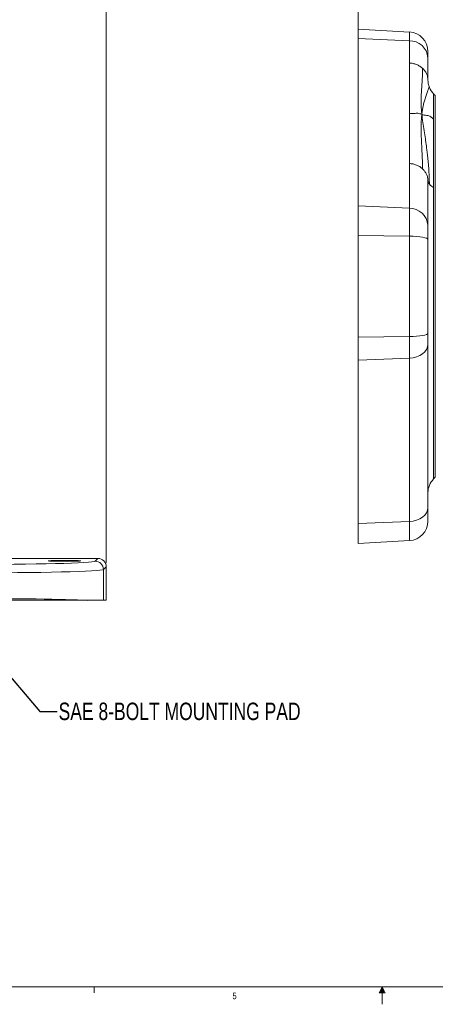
# Model space of a CAD drawing. Header units: inches. Extents: x 0.3 to 33.9, y 0.2 to 21.6.
# Tile 5 of 23: x 11.8 to 17.8, y 0.2 to 14.3. Entities that reach past the tile are written whole.
import ezdxf

# ---------------------------------------------------------------- set-up
doc = ezdxf.new("R2010")
doc.units = ezdxf.units.IN
doc.header["$MEASUREMENT"] = 0
doc.layers.add('SLD-0', color=7, linetype='Continuous', lineweight=15)
doc.styles.add('SLDTEXTSTYLE0', font='TXT', dxfattribs={"width": 0.75})
doc.dimstyles.new('SLDDIMSTYLE0', dxfattribs={"dimtxt": 0.25, "dimasz": 0.13, "dimexe": 0, "dimexo": 0.0625, "dimgap": 0.0625, "dimtad": 0, "dimtih": 1, "dimtoh": 1, "dimrnd": 1e-09, "dimzin": 12, "dimdsep": 46, "dimtxsty": 'SLDTEXTSTYLE0', "dimsah": 1, "dimcen": 0.09, "dimadec": 0, "dimazin": 3, "dimtfac": 1, "dimtofl": 0, "dimtmove": 0, "dimatfit": 3, "dimfxl": 1, "dimfrac": 2, "dimtolj": 1, "dimtzin": 12, "dimarcsym": 0})
doc.dimstyles.new('SLDDIMSTYLE1', dxfattribs={"dimtxt": 0.25, "dimasz": 0.13, "dimexe": 0, "dimexo": 0.0625, "dimgap": 0.0625, "dimtad": 0, "dimtih": 1, "dimtoh": 1, "dimrnd": 1e-09, "dimzin": 12, "dimdsep": 46, "dimtxsty": 'SLDTEXTSTYLE0', "dimsah": 1, "dimcen": 0.09, "dimadec": 0, "dimazin": 3, "dimtfac": 1, "dimtmove": 0, "dimatfit": 0, "dimfxl": 1, "dimfrac": 2, "dimtolj": 1, "dimtzin": 12, "dimarcsym": 0})
doc.dimstyles.new('SLDDIMSTYLE2', dxfattribs={"dimtxt": 0, "dimasz": 0.13, "dimexe": 0, "dimexo": 0.0625, "dimgap": 0, "dimtad": 0, "dimtih": 1, "dimtoh": 1, "dimdec": 0, "dimrnd": 1e-09, "dimzin": 0, "dimdsep": 46, "dimtxsty": 'Standard', "dimsah": 1, "dimcen": 0.09, "dimadec": 0, "dimazin": 0, "dimtfac": 0.13, "dimtdec": 0, "dimtofl": 0, "dimtmove": 0, "dimatfit": 3, "dimfxl": 1, "dimfrac": 2, "dimtolj": 1, "dimtzin": 0, "dimarcsym": 0})

# ---------------------------------------------------------------- blocks, each defined once
blk = doc.blocks.new('_D_1')
at = {"layer": 'SLD-0'}
for p, q in [((11.704, 8.197), (11.704, 15.704)), ((13.069, 6.483), (13.069, 15.704)), ((11.704, 15.579), (11.454, 15.579)), ((11.907, 15.616), (11.856, 15.616)), ((11.856, 15.616), (11.856, 15.219)), ((12.865, 15.616), (12.916, 15.616)), ((12.916, 15.616), (12.916, 15.219)), ((13.069, 15.579), (13.319, 15.579)), ((11.856, 15.219), (11.907, 15.219)), ((12.916, 15.219), (12.865, 15.219))]:
    blk.add_line(p, q, dxfattribs=at)
for points in [[(11.704, 15.579), (11.574, 15.599), (11.574, 15.559)], [(13.069, 15.579), (13.199, 15.559), (13.199, 15.599)]]:
    blk.add_solid(points, dxfattribs=at)
at = {"layer": 'SLD-0', "char_height": 0.25, "attachment_point": 1, "style": 'SLDTEXTSTYLE0'}
for s, insert in [('1.36', (11.961, 15.989, -2.334)), ('34.67', (11.971, 15.541, -2.334))]:
    blk.add_mtext(s, dxfattribs=dict(at, insert=insert))
blk = doc.blocks.new('_D_6')
at = {"layer": 'SLD-0'}
for p, q in [((16.68, 14.054), (16.68, 15.52)), ((16.68, 15.395), (19.107, 15.395)), ((19.246, 15.432), (19.195, 15.432)), ((19.195, 15.432), (19.195, 15.035)), ((20.389, 15.432), (20.44, 15.432)), ((20.44, 15.432), (20.44, 15.035)), ((22.956, 15.395), (20.529, 15.395)), ((19.195, 15.035), (19.246, 15.035)), ((20.44, 15.035), (20.389, 15.035))]:
    blk.add_line(p, q, dxfattribs=at)
for points in [[(16.68, 15.395), (16.81, 15.375), (16.81, 15.415)], [(22.956, 15.395), (22.826, 15.415), (22.826, 15.375)]]:
    blk.add_solid(points, dxfattribs=at)
at = {"layer": 'SLD-0', "char_height": 0.25, "attachment_point": 1, "style": 'SLDTEXTSTYLE0'}
for s, insert in [('6.28', (19.393, 15.805, -1.544)), ('159.41', (19.31, 15.357, -1.544))]:
    blk.add_mtext(s, dxfattribs=dict(at, insert=insert))

msp = doc.modelspace()

# ---------------------------------------------------------------- linework, layer by layer
at = {"color": 7, "linetype": 'Continuous', "lineweight": 15}
for p, q in [((17.414, 14.096), (16.68, 14.135)), ((16.68, 14.004), (16.68, 14.135)), ((16.68, 14.004), (17.414, 13.971)), ((16.68, 11.604), (16.68, 14.004)), ((17.414, 13.652), (17.414, 13.971)), ((17.68, 13.817), (17.68, 13.728)), ((17.68, 13.728), (17.68, 13.409)), ((17.414, 12.932), (17.414, 13.652)), ((17.786, 13.187), (17.762, 13.211)), ((17.414, 12.212), (17.414, 12.932)), ((17.414, 11.571), (17.414, 12.212)), ((17.68, 11.969), (17.68, 11.328)), ((16.68, 11.604), (17.414, 11.571)), ((16.68, 11.178), (16.68, 11.604)), ((17.414, 11.171), (17.414, 11.571)), ((17.68, 11.328), (17.68, 11.123)), ((16.68, 9.725), (16.68, 11.178)), ((16.68, 11.178), (17.414, 11.171)), ((17.414, 9.732), (17.414, 11.171)), ((16.68, 9.725), (17.414, 9.732)), ((16.68, 9.395), (16.68, 9.725)), ((17.414, 9.423), (17.414, 9.732)), ((17.68, 9.622), (17.68, 7.281)), ((16.68, 9.395), (17.414, 9.423)), ((16.68, 7.055), (16.68, 9.395)), ((17.414, 7.082), (17.414, 9.423)), ((17.762, 7.692), (17.786, 7.717)), ((17.68, 7.281), (17.68, 7.087)), ((17.414, 7.082), (16.68, 7.055)), ((16.68, 6.768), (16.68, 7.055)), ((16.68, 6.768), (17.414, 6.807)), ((11.292, 6.553), (12.949, 6.553)), ((12.908, 6.513), (12.949, 6.553)), ((13.069, 6.433), (13.028, 6.393)), ((13.028, 6.393), (13.028, 5.952)), ((13.069, 6.433), (13.069, 5.952)), ((13.028, 5.952), (12.803, 5.952)), ((13.069, 5.952), (13.028, 5.952))]:
    msp.add_line(p, q, dxfattribs=at)
at = {"color": 8, "linetype": 'Continuous', "lineweight": 15}
for p, q in [((17.414, 13.971), (17.414, 14.096)), ((17.762, 13.211), (17.762, 13.211)), ((17.786, 10.452), (17.786, 13.187)), ((17.762, 7.692), (17.762, 11.867)), ((17.786, 7.717), (17.786, 10.452)), ((17.414, 6.807), (17.414, 7.082))]:
    msp.add_line(p, q, dxfattribs=at)
at = {"color": 7, "linetype": 'Continuous', "lineweight": 0}
for p, q in [((33.523, 0.411), (0.523, 0.411)), ((12.898, 0.411), (12.898, 0.326)), ((17.023, 0.411), (16.981, 0.325)), ((16.981, 0.325), (17.067, 0.325)), ((17.023, 0.411), (16.989, 0.325)), ((17.023, 0.411), (17.009, 0.325)), ((17.023, 0.411), (17.023, 0.163)), ((17.023, 0.411), (17.067, 0.325)), ((17.023, 0.411), (17.046, 0.325)), ((17.023, 0.411), (17.036, 0.325))]:
    msp.add_line(p, q, dxfattribs=at)
at = {"color": 7, "linetype": 'Continuous', "lineweight": 15, "flags": 128}
for points in [[(17.414, 11.171), (17.467, 11.17), (17.517, 11.167), (17.563, 11.162), (17.603, 11.156), (17.635, 11.149), (17.66, 11.141), (17.675, 11.132), (17.68, 11.123)], [(17.414, 9.732), (17.467, 9.733), (17.517, 9.736), (17.563, 9.741), (17.603, 9.747), (17.635, 9.754), (17.66, 9.762), (17.675, 9.771), (17.68, 9.78)], [(17.414, 9.423), (17.467, 9.428), (17.517, 9.441), (17.563, 9.46), (17.603, 9.485), (17.635, 9.514), (17.66, 9.548), (17.675, 9.584), (17.68, 9.622)], [(17.68, 7.281), (17.675, 7.244), (17.66, 7.208), (17.635, 7.174), (17.603, 7.144), (17.563, 7.119), (17.517, 7.101), (17.467, 7.088), (17.414, 7.082)]]:
    msp.add_lwpolyline(points, dxfattribs=at)
at = {"color": 7, "linetype": 'Continuous', "lineweight": 15}
for centre, radius, start, end in [((17.4, 13.817), 0.28, 0, 87), ((17.419, 13.71), 0.261, 4.0377, 91.0251), ((17.96, 13.409), 0.28, 180, 225), ((17.96, 13.409), 0.28, 180.0007, 202.4998), ((17.96, 13.409), 0.28, 202.5006, 225), ((17.767, 11.971), 0.0876, 181.537, 220.8494), ((17.843, 12.036), 0.187, 220.6809, 244.287), ((17.419, 11.309), 0.261, 4.0377, 91.025), ((17.96, 7.494), 0.28, 135, 180), ((17.4, 7.087), 0.28, 273, 0), ((12.908, 6.393), 0.12, 0.046, 89.954)]:
    msp.add_arc(centre, radius, start, end, dxfattribs=at)
for centre, major_axis, ratio, start_param, end_param in [((11.029, 6.514), (1.88, 0), 0.026186, 4.712389, 6.257005), ((12.949, 6.433), (-0.0849, -0.0849), 0.999315, 2.356537, 3.926648), ((11.029, 6.394), (2, 0), 0.024615, 4.712389, 6.257005), ((11.029, 5.929), (2, 0), 0.024615, 0.479944, 1.570796)]:
    msp.add_ellipse(centre, major_axis=major_axis, ratio=ratio, start_param=start_param, end_param=end_param, dxfattribs=at)
msp.add_ellipse((12.472, 6.517), major_axis=(0.234, 0), ratio=0.026186, dxfattribs=at)
for points, knots in [([(17.414, 13.652), (17.432, 13.65), (17.467, 13.647), (17.517, 13.631), (17.564, 13.608), (17.59, 13.587), (17.603, 13.576)], [0, 0, 0, 0, 0.250001, 0.499999, 0.749999, 1, 1, 1, 1]), ([(17.592, 12.917), (17.59, 12.937), (17.586, 12.978), (17.583, 13.036), (17.582, 13.097), (17.583, 13.156), (17.585, 13.203), (17.587, 13.242), (17.59, 13.28), (17.593, 13.327), (17.597, 13.38), (17.6, 13.435), (17.602, 13.487), (17.603, 13.535), (17.603, 13.564), (17.603, 13.576)], [0, 0, 0, 0, 0.080821, 0.165043, 0.256489, 0.359621, 0.445907, 0.489666, 0.550169, 0.6288, 0.721423, 0.798294, 0.881135, 0.947705, 1, 1, 1, 1]), ([(17.603, 13.576), (17.614, 13.565), (17.637, 13.541), (17.661, 13.499), (17.677, 13.455), (17.679, 13.424), (17.68, 13.409)], [0, 0, 0, 0, 0.249999, 0.5, 0.75, 1, 1, 1, 1]), ([(17.592, 12.917), (17.595, 12.937), (17.601, 12.979), (17.612, 13.038), (17.627, 13.098), (17.644, 13.16), (17.663, 13.22), (17.682, 13.271), (17.696, 13.302), (17.699, 13.302), (17.701, 13.302)], [0, 0, 0, 0, 0.08995, 0.184851, 0.290216, 0.412006, 0.553222, 0.708376, 0.857456, 1, 1, 1, 1]), ([(17.762, 13.211), (17.762, 13.206), (17.762, 13.196), (17.762, 13.123), (17.762, 13.013), (17.762, 12.903), (17.762, 12.848)], [0, 0, 0, 0, 0.25, 0.5, 0.75, 1, 1, 1, 1]), ([(17.414, 12.932), (17.438, 12.93), (17.478, 12.927), (17.539, 12.935), (17.574, 12.923), (17.592, 12.917)], [0, 0, 0, 0, 0.394946, 0.674849, 1, 1, 1, 1]), ([(17.603, 12.136), (17.602, 12.175), (17.602, 12.256), (17.595, 12.39), (17.587, 12.526), (17.582, 12.651), (17.582, 12.755), (17.585, 12.842), (17.59, 12.893), (17.592, 12.917)], [0, 0, 0, 0, 0.162129, 0.335401, 0.509222, 0.659198, 0.785697, 0.896444, 1, 1, 1, 1]), ([(17.701, 11.914), (17.701, 11.931), (17.7, 11.974), (17.697, 12.045), (17.693, 12.132), (17.685, 12.226), (17.676, 12.316), (17.666, 12.395), (17.658, 12.461), (17.65, 12.516), (17.64, 12.59), (17.625, 12.685), (17.606, 12.805), (17.597, 12.879), (17.592, 12.917)], [0, 0, 0, 0, 0.040824, 0.10167, 0.17063, 0.257942, 0.345413, 0.420001, 0.485514, 0.541277, 0.588223, 0.715014, 0.852038, 1, 1, 1, 1]), ([(17.592, 12.917), (17.603, 12.913), (17.626, 12.904), (17.66, 12.902), (17.695, 12.897), (17.728, 12.878), (17.749, 12.859), (17.762, 12.848)], [0, 0, 0, 0, 0.183052, 0.38406, 0.527604, 0.728038, 1, 1, 1, 1]), ([(17.762, 12.848), (17.762, 12.786), (17.762, 12.661), (17.762, 12.427), (17.762, 12.165), (17.762, 11.966), (17.762, 11.867)], [0, 0, 0, 0, 0.25, 0.5, 0.75, 1, 1, 1, 1]), ([(17.414, 12.212), (17.432, 12.21), (17.467, 12.207), (17.517, 12.191), (17.564, 12.168), (17.59, 12.147), (17.603, 12.136)], [0, 0, 0, 0, 0.250001, 0.499999, 0.749999, 1, 1, 1, 1]), ([(17.68, 11.969), (17.679, 11.984), (17.677, 12.015), (17.661, 12.059), (17.637, 12.101), (17.614, 12.124), (17.603, 12.136)], [0, 0, 0, 0, 0.25, 0.5000002, 0.75, 1, 1, 1, 1]), ([(17.68, 11.123), (17.68, 11.012), (17.68, 10.789), (17.68, 10.452), (17.68, 10.114), (17.68, 9.892), (17.68, 9.78)], [0, 0, 0, 0, 0.249888, 0.499963, 0.749966, 1, 1, 1, 1]), ([(17.68, 9.78), (17.68, 9.751), (17.68, 9.691), (17.68, 9.645), (17.68, 9.622)], [0, 0, 0, 0, 0.499914, 1, 1, 1, 1]), ([(12.803, 5.952), (12.763, 5.952), (12.687, 5.952), (12.545, 5.952), (12.389, 5.952), (12.216, 5.952), (12.028, 5.952), (11.828, 5.952), (11.594, 5.952), (11.327, 5.952), (11.128, 5.952), (11.029, 5.952)], [0, 0, 0, 0, 0.110367, 0.212962, 0.315885, 0.418482, 0.52113, 0.624104, 0.726755, 0.863377, 1, 1, 1, 1])]:
    msp.add_open_spline(points, degree=3, knots=knots, dxfattribs=at)

# ---------------------------------------------------------------- texts
at = {"color": 7, "linetype": 'Continuous', "lineweight": 0, "insert": (14.878, 0.33), "char_height": 0.0938, "attachment_point": 1, "style": 'SLDTEXTSTYLE0'}
msp.add_mtext('5', dxfattribs=at)
at = {"layer": 'SLD-0', "insert": (12.386, 4.486), "char_height": 0.25, "attachment_point": 1, "style": 'SLDTEXTSTYLE0'}
msp.add_mtext('SAE 8-BOLT MOUNTING PAD', dxfattribs=at)

# ---------------------------------------------------------------- dimensions: what is measured, and where the dimension line sits
at = {"layer": 'SLD-0'}
for base, p1, p2, dimstyle, picture, middle in [((16.68, 15.395), (22.956, 17.423), (16.68, 14.004), 'SLDDIMSTYLE0', '_D_6', (19.818, 15.395)), ((11.7038, 15.5788), (13.0687, 6.4333), (11.7038, 8.1472), 'SLDDIMSTYLE1', '_D_1', (12.3863, 15.5788))]:
    dim = msp.add_linear_dim(base=base, p1=p1, p2=p2, dimstyle=dimstyle, dxfattribs=at)
    dim.commit()
    dim.dimension.update_dxf_attribs({"geometry": picture, "text_midpoint": middle, "dimtype": 160})

# ---------------------------------------------------------------- leaders
msp.add_leader([(10.739, 5.978), (12.115, 4.36), (12.365, 4.36)], dimstyle='SLDDIMSTYLE2', dxfattribs=at)

doc.saveas('drawing.dxf')
